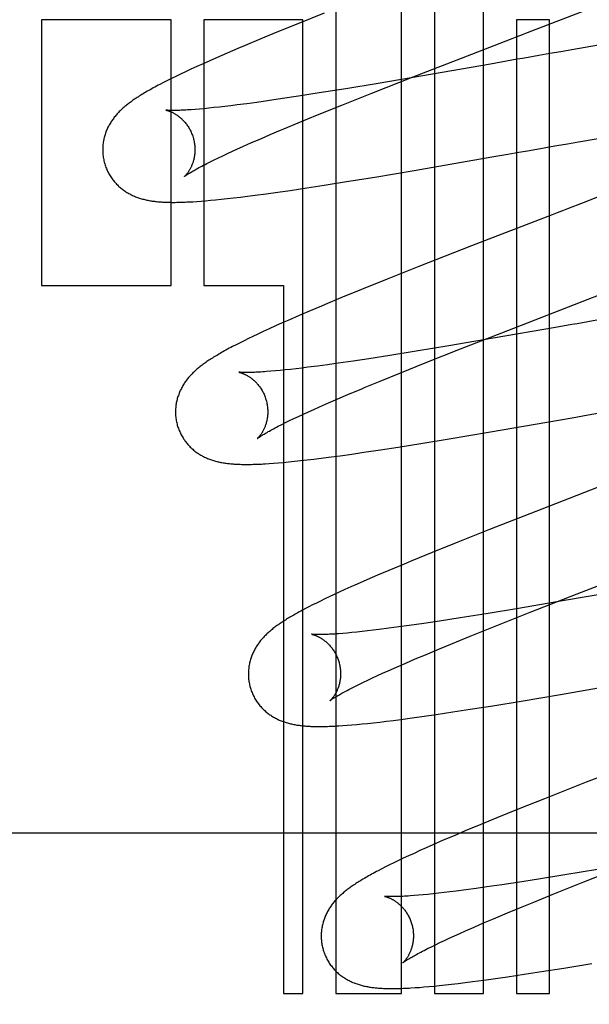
# Model space of a CAD drawing. Header units: inches. Extents: x 0 to 184, y 0 to 119.
# Tile 40 of 113: x 92.686 to 92.81, y 40.117 to 40.33. Entities that reach past the tile are written whole.
import ezdxf

# ---------------------------------------------------------------- set-up
doc = ezdxf.new("R2010")
doc.units = ezdxf.units.IN
doc.header["$LTSCALE"] = 10.121375
doc.header["$MEASUREMENT"] = 0
doc.linetypes.add('HIDDEN', pattern=[0.2, 0.1, -0.1])
doc.layers.add('DEFAULT_2', color=8, linetype='HIDDEN')

msp = doc.modelspace()

# ---------------------------------------------------------------- linework, layer by layer
at = {"layer": 'DEFAULT_2', "color": 8, "linetype": 'HIDDEN'}
for p, q in [((92.75476, 40.50329), (92.75476, 40.11917)), ((92.76905, 40.11917), (92.76905, 40.48804)), ((92.77619, 40.47841), (92.77619, 40.11917)), ((92.78679, 40.11917), (92.78679, 40.42497)), ((92.75222, 40.33161), (92.74652, 40.32933)), ((92.71905, 40.33022), (92.69094, 40.33022)), ((92.69094, 40.33022), (92.69094, 40.27262)), ((92.71905, 40.27262), (92.71905, 40.33022)), ((92.74762, 40.33022), (92.72619, 40.33022)), ((92.72619, 40.33022), (92.72619, 40.27262)), ((92.74652, 40.32933), (92.74198, 40.32749)), ((92.74762, 40.11917), (92.74762, 40.33022)), ((92.80107, 40.33022), (92.79393, 40.33022)), ((92.79393, 40.33022), (92.79393, 40.11917)), ((92.80107, 40.11917), (92.80107, 40.33022)), ((92.74198, 40.32749), (92.7385, 40.32605)), ((92.82604, 40.32718), (92.80591, 40.32371)), ((92.7385, 40.32605), (92.73516, 40.32466)), ((92.73119, 40.32297), (92.72893, 40.32199)), ((92.73354, 40.32397), (92.73119, 40.32297)), ((92.73516, 40.32466), (92.73354, 40.32397)), ((92.80117, 40.32288), (92.79881, 40.32246)), ((92.80354, 40.32329), (92.80117, 40.32288)), ((92.80591, 40.32371), (92.80354, 40.32329)), ((92.72601, 40.32069), (92.72465, 40.32008)), ((92.72745, 40.32134), (92.72601, 40.32069)), ((92.72893, 40.32199), (92.72745, 40.32134)), ((92.77157, 40.31785), (92.78423, 40.32277)), ((92.7906, 40.32102), (92.78829, 40.32062)), ((92.79294, 40.32143), (92.7906, 40.32102)), ((92.72221, 40.31895), (92.72112, 40.31843)), ((92.72338, 40.3195), (92.72221, 40.31895)), ((92.72465, 40.32008), (92.72338, 40.3195)), ((92.78829, 40.32062), (92.77361, 40.31807)), ((92.71744, 40.31661), (92.71665, 40.31621)), ((92.71827, 40.31704), (92.71744, 40.31661)), ((92.71915, 40.31748), (92.71827, 40.31704)), ((92.7201, 40.31794), (92.71915, 40.31748)), ((92.72112, 40.31843), (92.7201, 40.31794)), ((92.76399, 40.31643), (92.75692, 40.31526)), ((92.76261, 40.31433), (92.77157, 40.31785)), ((92.77361, 40.31807), (92.76399, 40.31643)), ((92.75118, 40.31434), (92.74666, 40.31363)), ((92.75692, 40.31526), (92.75118, 40.31434)), ((92.75606, 40.31172), (92.76261, 40.31433)), ((92.73766, 40.31231), (92.73546, 40.31201)), ((92.73998, 40.31264), (92.73766, 40.31231)), ((92.74324, 40.31311), (92.73998, 40.31264)), ((92.74666, 40.31363), (92.74324, 40.31311)), ((92.72522, 40.31085), (92.72429, 40.31077)), ((92.72621, 40.31094), (92.72522, 40.31085)), ((92.72726, 40.31104), (92.72621, 40.31094)), ((92.72836, 40.31116), (92.72726, 40.31104)), ((92.72953, 40.31128), (92.72836, 40.31116)), ((92.73075, 40.31142), (92.72953, 40.31128)), ((92.73203, 40.31158), (92.73075, 40.31142)), ((92.73336, 40.31174), (92.73203, 40.31158)), ((92.73546, 40.31201), (92.73336, 40.31174)), ((92.75078, 40.30958), (92.75606, 40.31172)), ((92.74352, 40.30658), (92.74664, 40.30788)), ((92.74664, 40.30788), (92.75078, 40.30958)), ((92.80739, 40.30376), (92.82273, 40.30642)), ((92.73651, 40.30358), (92.73849, 40.30444)), ((92.73849, 40.30444), (92.74058, 40.30534)), ((92.80502, 40.30335), (92.80739, 40.30376)), ((92.73128, 40.30122), (92.73235, 40.30171)), ((92.73235, 40.30171), (92.73347, 40.30222)), ((92.73347, 40.30222), (92.73465, 40.30275)), ((92.73465, 40.30275), (92.73651, 40.30358)), ((92.7921, 40.30108), (92.79443, 40.30149)), ((92.79443, 40.30149), (92.79677, 40.3019)), ((92.80266, 40.30293), (92.80502, 40.30335)), ((92.72679, 40.29904), (92.72757, 40.29943)), ((92.72757, 40.29943), (92.72841, 40.29985)), ((92.72841, 40.29985), (92.72931, 40.30029)), ((92.72931, 40.30029), (92.73027, 40.30074)), ((92.73027, 40.30074), (92.73128, 40.30122)), ((92.77174, 40.29756), (92.78862, 40.30047)), ((92.78862, 40.30047), (92.7921, 40.30108)), ((92.76322, 40.29613), (92.77174, 40.29756)), ((92.75224, 40.29435), (92.75712, 40.29513)), ((92.75712, 40.29513), (92.76322, 40.29613)), ((92.82514, 40.29706), (92.80838, 40.29055)), ((92.74224, 40.29286), (92.74486, 40.29323)), ((92.74486, 40.29323), (92.74848, 40.29377)), ((92.74848, 40.29377), (92.75224, 40.29435)), ((92.72464, 40.29084), (92.72557, 40.29091)), ((92.72557, 40.29091), (92.72656, 40.29099)), ((92.72656, 40.29099), (92.72761, 40.29108)), ((92.72761, 40.29108), (92.72873, 40.29119)), ((92.72873, 40.29119), (92.72993, 40.29131)), ((92.72993, 40.29131), (92.73122, 40.29144)), ((92.73122, 40.29144), (92.73261, 40.2916)), ((92.73261, 40.2916), (92.7341, 40.29178)), ((92.7341, 40.29178), (92.73566, 40.29197)), ((92.73566, 40.29197), (92.73726, 40.29218)), ((92.73726, 40.29218), (92.73971, 40.2925)), ((92.73971, 40.2925), (92.74224, 40.29286)), ((92.7842, 40.28119), (92.77281, 40.27672)), ((92.77281, 40.27672), (92.76594, 40.274)), ((92.76594, 40.274), (92.76033, 40.27174)), ((92.69094, 40.27262), (92.71905, 40.27262)), ((92.72619, 40.27262), (92.74347, 40.27262)), ((92.74347, 40.27262), (92.74347, 40.11917)), ((92.76033, 40.27174), (92.75588, 40.26992)), ((92.75588, 40.26992), (92.75247, 40.2685)), ((92.79208, 40.2629), (92.80948, 40.26964)), ((92.74686, 40.26612), (92.7446, 40.26514)), ((92.7492, 40.26713), (92.74686, 40.26612)), ((92.74032, 40.26323), (92.73905, 40.26265)), ((92.74169, 40.26385), (92.74032, 40.26323)), ((92.74313, 40.2645), (92.74169, 40.26385)), ((92.7446, 40.26514), (92.74313, 40.2645)), ((92.80243, 40.26354), (92.78888, 40.26119)), ((92.80591, 40.26415), (92.80243, 40.26354)), ((92.73582, 40.26112), (92.73489, 40.26066)), ((92.73682, 40.2616), (92.73582, 40.26112)), ((92.73789, 40.26211), (92.73682, 40.2616)), ((92.73905, 40.26265), (92.73789, 40.26211)), ((92.78888, 40.26119), (92.77926, 40.25955)), ((92.78183, 40.25889), (92.79208, 40.2629)), ((92.73319, 40.2598), (92.73241, 40.2594)), ((92.73401, 40.26022), (92.73319, 40.2598)), ((92.73489, 40.26066), (92.73401, 40.26022)), ((92.77926, 40.25955), (92.77219, 40.25838)), ((92.77412, 40.25583), (92.78183, 40.25889)), ((92.76196, 40.25676), (92.75855, 40.25625)), ((92.76647, 40.25746), (92.76196, 40.25676)), ((92.77219, 40.25838), (92.76647, 40.25746)), ((92.74615, 40.25459), (92.74494, 40.25445)), ((92.74741, 40.25474), (92.74615, 40.25459)), ((92.74873, 40.2549), (92.74741, 40.25474)), ((92.75081, 40.25516), (92.74873, 40.2549)), ((92.75301, 40.25546), (92.75081, 40.25516)), ((92.75531, 40.25578), (92.75301, 40.25546)), ((92.75855, 40.25625), (92.75531, 40.25578)), ((92.76868, 40.25365), (92.77412, 40.25583)), ((92.74167, 40.25412), (92.74069, 40.25403)), ((92.7427, 40.25422), (92.74167, 40.25412)), ((92.74379, 40.25433), (92.7427, 40.25422)), ((92.74494, 40.25445), (92.74379, 40.25433)), ((92.76441, 40.2519), (92.76868, 40.25365)), ((92.76117, 40.25057), (92.76441, 40.2519)), ((92.75522, 40.24805), (92.75736, 40.24897)), ((92.75004, 40.24578), (92.75126, 40.24633)), ((92.75126, 40.24633), (92.75318, 40.24717)), ((92.75318, 40.24717), (92.75522, 40.24805)), ((92.74571, 40.24379), (92.74671, 40.24426)), ((92.74671, 40.24426), (92.74777, 40.24475)), ((92.74777, 40.24475), (92.74888, 40.24526)), ((92.74888, 40.24526), (92.75004, 40.24578)), ((92.78789, 40.24083), (92.80601, 40.24396)), ((92.80601, 40.24396), (92.80951, 40.24457)), ((92.74231, 40.24211), (92.74307, 40.2425)), ((92.74307, 40.2425), (92.74389, 40.24291)), ((92.74389, 40.24291), (92.74477, 40.24334)), ((92.74477, 40.24334), (92.74571, 40.24379)), ((92.77933, 40.23939), (92.78789, 40.24083)), ((92.7645, 40.23702), (92.76828, 40.2376)), ((92.76828, 40.2376), (92.77319, 40.23838)), ((92.77319, 40.23838), (92.77933, 40.23939)), ((92.75159, 40.2352), (92.7532, 40.2354)), ((92.7532, 40.2354), (92.75569, 40.23574)), ((92.75569, 40.23574), (92.75824, 40.23609)), ((92.75824, 40.23609), (92.76087, 40.23647)), ((92.76087, 40.23647), (92.7645, 40.23702)), ((92.74035, 40.23404), (92.74129, 40.23411)), ((92.74129, 40.23411), (92.74229, 40.23419)), ((92.74229, 40.23419), (92.74338, 40.23429)), ((92.74338, 40.23429), (92.74454, 40.2344)), ((92.74454, 40.2344), (92.74579, 40.23452)), ((92.74579, 40.23452), (92.74713, 40.23467)), ((92.74713, 40.23467), (92.74854, 40.23483)), ((92.74854, 40.23483), (92.75003, 40.235)), ((92.75003, 40.235), (92.75159, 40.2352)), ((92.79942, 40.22417), (92.78808, 40.21973)), ((92.78808, 40.21973), (92.78125, 40.21702)), ((92.78125, 40.21702), (92.77568, 40.21477)), ((92.77568, 40.21477), (92.77126, 40.21296)), ((92.76956, 40.21225), (92.76624, 40.21087)), ((92.77126, 40.21296), (92.76956, 40.21225)), ((92.76383, 40.20984), (92.76153, 40.20885)), ((92.76624, 40.21087), (92.76383, 40.20984)), ((92.75937, 40.2079), (92.75802, 40.2073)), ((92.76153, 40.20885), (92.75937, 40.2079)), ((92.75442, 40.20566), (92.75336, 40.20517)), ((92.75554, 40.20618), (92.75442, 40.20566)), ((92.75674, 40.20673), (92.75554, 40.20618)), ((92.75802, 40.2073), (92.75674, 40.20673)), ((92.79693, 40.20182), (92.80709, 40.20581)), ((92.81847, 40.20679), (92.80394, 40.20427)), ((92.74974, 40.2034), (92.74896, 40.203)), ((92.75057, 40.20381), (92.74974, 40.2034)), ((92.75144, 40.20425), (92.75057, 40.20381)), ((92.75237, 40.2047), (92.75144, 40.20425)), ((92.75336, 40.20517), (92.75237, 40.2047)), ((92.80394, 40.20427), (92.7944, 40.20265)), ((92.74822, 40.20262), (92.74752, 40.20225)), ((92.74896, 40.203), (92.74822, 40.20262)), ((92.78739, 40.2015), (92.78172, 40.20059)), ((92.7944, 40.20265), (92.78739, 40.2015)), ((92.78929, 40.19879), (92.79693, 40.20182)), ((92.77388, 40.19939), (92.77068, 40.19893)), ((92.77726, 40.1999), (92.77388, 40.19939)), ((92.78172, 40.20059), (92.77726, 40.1999)), ((92.75723, 40.19731), (92.75628, 40.19723)), ((92.75825, 40.1974), (92.75723, 40.19731)), ((92.75932, 40.19751), (92.75825, 40.1974)), ((92.76046, 40.19763), (92.75932, 40.19751)), ((92.76165, 40.19776), (92.76046, 40.19763)), ((92.76289, 40.19791), (92.76165, 40.19776)), ((92.76419, 40.19807), (92.76289, 40.19791)), ((92.76624, 40.19833), (92.76419, 40.19807)), ((92.76841, 40.19862), (92.76624, 40.19833)), ((92.77068, 40.19893), (92.76841, 40.19862)), ((92.78391, 40.19663), (92.78929, 40.19879)), ((92.77727, 40.1939), (92.77968, 40.1949)), ((92.77968, 40.1949), (92.78391, 40.19663)), ((92.7742, 40.19262), (92.77727, 40.1939)), ((92.76796, 40.18994), (92.76993, 40.1908)), ((92.76993, 40.1908), (92.77201, 40.19169)), ((92.77201, 40.19169), (92.7742, 40.19262)), ((92.76381, 40.18808), (92.76493, 40.18859)), ((92.76493, 40.18859), (92.76611, 40.18911)), ((92.76611, 40.18911), (92.76796, 40.18994)), ((92.7599, 40.18622), (92.76079, 40.18666)), ((92.76079, 40.18666), (92.76174, 40.18711)), ((92.76174, 40.18711), (92.76275, 40.18758)), ((92.76275, 40.18758), (92.76381, 40.18808)), ((92.80349, 40.184), (92.82149, 40.18712)), ((92.75829, 40.18542), (92.75907, 40.18581)), ((92.75907, 40.18581), (92.7599, 40.18622)), ((92.78882, 40.18157), (92.79495, 40.18257)), ((92.79495, 40.18257), (92.80349, 40.184)), ((92.77654, 40.17967), (92.78017, 40.18021)), ((92.78017, 40.18021), (92.78393, 40.18079)), ((92.78393, 40.18079), (92.78882, 40.18157)), ((92.76046, 40.17762), (92.76167, 40.17774)), ((92.76167, 40.17774), (92.76296, 40.17788)), ((92.76296, 40.17788), (92.76433, 40.17803)), ((92.76433, 40.17803), (92.76577, 40.17821)), ((92.76577, 40.17821), (92.76729, 40.17839)), ((92.76729, 40.17839), (92.76888, 40.1786)), ((92.76888, 40.1786), (92.77136, 40.17893)), ((92.77136, 40.17893), (92.77392, 40.17929)), ((92.77392, 40.17929), (92.77654, 40.17967)), ((92.75631, 40.17726), (92.75725, 40.17733)), ((92.75725, 40.17733), (92.75826, 40.17742)), ((92.75826, 40.17742), (92.75932, 40.17751)), ((92.75932, 40.17751), (92.76046, 40.17762)), ((92.82841, 40.1725), (92.80907, 40.16498)), ((92.80907, 40.16498), (92.80001, 40.16141)), ((92.80001, 40.16141), (92.79428, 40.15911)), ((92.79428, 40.15911), (92.78971, 40.15726)), ((92.78971, 40.15726), (92.78621, 40.15582)), ((92.78285, 40.15442), (92.78043, 40.15339)), ((92.78621, 40.15582), (92.78285, 40.15442)), ((92.96527, 40.15397), (92.46527, 40.15397)), ((92.77808, 40.15239), (92.77581, 40.1514)), ((92.78043, 40.15339), (92.77808, 40.15239)), ((92.77301, 40.15015), (92.77173, 40.14957)), ((92.77437, 40.15076), (92.77301, 40.15015)), ((92.77581, 40.1514), (92.77437, 40.15076)), ((92.76834, 40.14799), (92.76735, 40.14751)), ((92.76939, 40.14849), (92.76834, 40.14799)), ((92.77052, 40.14902), (92.76939, 40.14849)), ((92.77173, 40.14957), (92.77052, 40.14902)), ((92.76472, 40.1462), (92.76395, 40.1458)), ((92.76555, 40.14662), (92.76472, 40.1462)), ((92.76642, 40.14705), (92.76555, 40.14662)), ((92.76735, 40.14751), (92.76642, 40.14705)), ((92.81153, 40.14609), (92.80445, 40.14491)), ((92.80852, 40.14337), (92.81741, 40.14688)), ((92.79872, 40.14399), (92.79419, 40.14328)), ((92.80445, 40.14491), (92.79872, 40.14399)), ((92.78297, 40.14166), (92.78087, 40.14139)), ((92.78518, 40.14196), (92.78297, 40.14166)), ((92.7875, 40.14229), (92.78518, 40.14196)), ((92.79076, 40.14276), (92.7875, 40.14229)), ((92.79419, 40.14328), (92.79076, 40.14276)), ((92.80204, 40.14078), (92.80852, 40.14337)), ((92.77269, 40.14049), (92.77176, 40.14041)), ((92.77368, 40.14058), (92.77269, 40.14049)), ((92.77474, 40.14068), (92.77368, 40.14058)), ((92.77585, 40.14079), (92.77474, 40.14068)), ((92.77702, 40.14092), (92.77585, 40.14079)), ((92.77825, 40.14106), (92.77702, 40.14092)), ((92.77953, 40.14122), (92.77825, 40.14106)), ((92.78087, 40.14139), (92.77953, 40.14122)), ((92.79768, 40.13901), (92.80204, 40.14078)), ((92.79198, 40.13667), (92.79517, 40.13799)), ((92.79517, 40.13799), (92.79768, 40.13901)), ((92.78682, 40.13448), (92.78897, 40.1354)), ((92.78897, 40.1354), (92.79198, 40.13667)), ((92.78287, 40.13276), (92.78479, 40.1336)), ((92.78479, 40.1336), (92.78682, 40.13448)), ((92.77832, 40.13069), (92.77938, 40.13118)), ((92.77938, 40.13118), (92.78049, 40.13169)), ((92.78049, 40.13169), (92.78165, 40.13221)), ((92.78165, 40.13221), (92.78287, 40.13276)), ((92.77392, 40.12854), (92.77468, 40.12893)), ((92.77468, 40.12893), (92.7755, 40.12934)), ((92.7755, 40.12934), (92.77638, 40.12977)), ((92.77638, 40.12977), (92.77732, 40.13022)), ((92.77732, 40.13022), (92.77832, 40.13069)), ((92.79934, 40.12394), (92.8042, 40.12471)), ((92.8042, 40.12471), (92.81028, 40.1257)), ((92.78686, 40.1221), (92.78938, 40.12245)), ((92.78938, 40.12245), (92.79199, 40.12282)), ((92.79199, 40.12282), (92.79559, 40.12336)), ((92.79559, 40.12336), (92.79934, 40.12394)), ((92.77196, 40.12046), (92.7729, 40.12053)), ((92.7729, 40.12053), (92.77389, 40.12061)), ((92.77389, 40.12061), (92.77495, 40.1207)), ((92.77495, 40.1207), (92.77607, 40.12081)), ((92.77607, 40.12081), (92.77726, 40.12093)), ((92.77726, 40.12093), (92.77853, 40.12106)), ((92.77853, 40.12106), (92.77988, 40.12122)), ((92.77988, 40.12122), (92.78131, 40.12138)), ((92.78131, 40.12138), (92.78282, 40.12157)), ((92.78282, 40.12157), (92.78441, 40.12177)), ((92.78441, 40.12177), (92.78686, 40.1221)), ((92.74347, 40.11917), (92.74762, 40.11917)), ((92.75476, 40.11917), (92.76905, 40.11917)), ((92.77619, 40.11917), (92.78679, 40.11917)), ((92.79393, 40.11917), (92.80107, 40.11917))]:
    msp.add_line(p, q, dxfattribs=at)
for points in [[(92.78423, 40.32277), (92.793, 40.32617), (92.79411, 40.32659), (92.79522, 40.32702), (92.79633, 40.32745), (92.82205, 40.33744)], [(92.79881, 40.32246), (92.79763, 40.32226), (92.79645, 40.32205), (92.79528, 40.32184), (92.79411, 40.32164), (92.79294, 40.32143)], [(92.71665, 40.31621), (92.71627, 40.31601), (92.71591, 40.31581), (92.71555, 40.31562), (92.7152, 40.31543), (92.71487, 40.31525), (92.71454, 40.31506), (92.71422, 40.31488), (92.71391, 40.3147), (92.71361, 40.31453), (92.71331, 40.31436), (92.71303, 40.31419), (92.71275, 40.31402), (92.71248, 40.31385), (92.71222, 40.31369), (92.71197, 40.31353), (92.71172, 40.31337), (92.71148, 40.31321), (92.71125, 40.31306), (92.71102, 40.3129), (92.71081, 40.31275), (92.71059, 40.3126), (92.71038, 40.31245), (92.71018, 40.3123), (92.70998, 40.31216), (92.70979, 40.31201), (92.7096, 40.31186), (92.70941, 40.31171), (92.70923, 40.31156), (92.70905, 40.31141), (92.70887, 40.31126), (92.70869, 40.3111), (92.70852, 40.31095), (92.70835, 40.31079), (92.70818, 40.31063), (92.70801, 40.31046), (92.70784, 40.3103), (92.70768, 40.31013), (92.70752, 40.30996), (92.70736, 40.30979), (92.70721, 40.30961), (92.70706, 40.30944), (92.70691, 40.30926), (92.70676, 40.30907), (92.70662, 40.30889), (92.70648, 40.3087), (92.70635, 40.30852), (92.70622, 40.30833), (92.70609, 40.30813), (92.70597, 40.30794), (92.70584, 40.30774), (92.70573, 40.30753), (92.70561, 40.30733), (92.7055, 40.30712), (92.70539, 40.30691), (92.70529, 40.30669), (92.70519, 40.30648), (92.7051, 40.30626), (92.70501, 40.30604), (92.70493, 40.30582), (92.70485, 40.3056), (92.70477, 40.30537), (92.7047, 40.30514), (92.70463, 40.30491), (92.70457, 40.30467), (92.70451, 40.30443), (92.70446, 40.30419), (92.70441, 40.30395), (92.70437, 40.3037), (92.70433, 40.30346), (92.7043, 40.30321), (92.70428, 40.30295), (92.70426, 40.3027), (92.70425, 40.30245), (92.70424, 40.30219), (92.70424, 40.30194), (92.70424, 40.30168), (92.70426, 40.30142), (92.70427, 40.30117), (92.7043, 40.30091), (92.70433, 40.30065), (92.70436, 40.3004), (92.70441, 40.30014), (92.70446, 40.29989), (92.70451, 40.29963), (92.70457, 40.29938), (92.70463, 40.29917)], [(92.71795, 40.31062), (92.71794, 40.31063), (92.71795, 40.31062), (92.71797, 40.31062), (92.71799, 40.31062), (92.71802, 40.31061), (92.71805, 40.3106), (92.7181, 40.31059), (92.71815, 40.31058), (92.7182, 40.31057), (92.71826, 40.31055), (92.71832, 40.31053), (92.71839, 40.31051), (92.71847, 40.31049), (92.71855, 40.31046), (92.71863, 40.31043), (92.71871, 40.3104), (92.71881, 40.31037), (92.7189, 40.31033), (92.719, 40.31029), (92.7191, 40.31024), (92.7192, 40.3102), (92.7193, 40.31015), (92.71941, 40.31009), (92.71952, 40.31004), (92.71964, 40.30998), (92.71975, 40.30991), (92.71987, 40.30984), (92.71999, 40.30977), (92.72011, 40.30969), (92.72024, 40.30961), (92.72037, 40.30953), (92.7205, 40.30944), (92.72063, 40.30934), (92.72076, 40.30924), (92.72089, 40.30913), (92.72103, 40.30902), (92.72116, 40.30891), (92.7213, 40.30878), (92.72143, 40.30866), (92.72157, 40.30852), (92.72171, 40.30838), (92.72184, 40.30824), (92.72198, 40.30808), (92.72212, 40.30793), (92.72225, 40.30776), (92.72238, 40.30759), (92.72251, 40.30742), (92.72264, 40.30724), (92.72276, 40.30705), (92.72288, 40.30686), (92.723, 40.30667), (92.72311, 40.30647), (92.72322, 40.30626), (92.72332, 40.30605), (92.72342, 40.30584), (92.72351, 40.30563), (92.7236, 40.30541), (92.72369, 40.30518), (92.72377, 40.30496), (92.72384, 40.30473), (92.7239, 40.30453)], [(92.72429, 40.31077), (92.72342, 40.31071), (92.72301, 40.31068), (92.72262, 40.31066), (92.72225, 40.31064), (92.7219, 40.31062), (92.72157, 40.3106), (92.72126, 40.31059), (92.72097, 40.31058), (92.72069, 40.31057), (92.72043, 40.31056), (92.72018, 40.31056), (92.71995, 40.31055), (92.71973, 40.31055), (92.71953, 40.31055), (92.71934, 40.31055), (92.71916, 40.31056), (92.719, 40.31056), (92.71885, 40.31056), (92.71871, 40.31057), (92.71858, 40.31057), (92.71847, 40.31058), (92.71837, 40.31059), (92.71828, 40.31059), (92.7182, 40.3106), (92.71813, 40.3106), (92.71808, 40.31061), (92.71803, 40.31061), (92.718, 40.31062), (92.71797, 40.31062), (92.71795, 40.31062), (92.71795, 40.31062)], [(92.74058, 40.30534), (92.74277, 40.30627), (92.74352, 40.30658)], [(92.7239, 40.30453), (92.72395, 40.30433), (92.72401, 40.3041), (92.72406, 40.30386), (92.7241, 40.30363), (92.72414, 40.30339), (92.72417, 40.30316), (92.72419, 40.30293), (92.72421, 40.3027), (92.72422, 40.30246), (92.72423, 40.30224), (92.72423, 40.30201), (92.72423, 40.30178), (92.72422, 40.30156), (92.7242, 40.30134), (92.72418, 40.30113), (92.72416, 40.30091), (92.72413, 40.3007), (92.72409, 40.3005), (92.72406, 40.3003), (92.72401, 40.3001), (92.72397, 40.29991), (92.72392, 40.29973), (92.72387, 40.29955), (92.72382, 40.29937), (92.72376, 40.2992), (92.72371, 40.29904), (92.72365, 40.29888), (92.72359, 40.29873), (92.72352, 40.29858), (92.72346, 40.29843), (92.72339, 40.29829), (92.72333, 40.29816), (92.72326, 40.29803), (92.7232, 40.2979), (92.72313, 40.29778), (92.72307, 40.29767), (92.723, 40.29756), (92.72293, 40.29745), (92.72287, 40.29735), (92.72281, 40.29725), (92.72274, 40.29716), (92.72268, 40.29707), (92.72262, 40.29699), (92.72256, 40.29691), (92.7225, 40.29683), (92.72244, 40.29676), (92.72238, 40.29669), (92.72233, 40.29663), (92.72228, 40.29657), (92.72223, 40.29651), (92.72218, 40.29646), (92.72214, 40.29642), (92.7221, 40.29638), (92.72206, 40.29634), (92.72203, 40.29631), (92.72201, 40.29628), (92.72198, 40.29626), (92.72197, 40.29625), (92.72195, 40.29624), (92.72195, 40.29623)], [(92.79677, 40.3019), (92.79795, 40.30211), (92.79912, 40.30231), (92.8003, 40.30252), (92.80148, 40.30272), (92.80266, 40.30293)], [(92.70463, 40.29917), (92.70469, 40.29896), (92.70477, 40.29871), (92.70485, 40.29846), (92.70494, 40.29822), (92.70504, 40.29798), (92.70514, 40.29774), (92.70524, 40.29751), (92.70536, 40.29727), (92.70547, 40.29704), (92.7056, 40.29682), (92.70573, 40.29659), (92.70586, 40.29638), (92.706, 40.29616), (92.70614, 40.29595), (92.70629, 40.29574), (92.70644, 40.29554), (92.70659, 40.29534), (92.70675, 40.29515), (92.70691, 40.29496), (92.70708, 40.29478), (92.70725, 40.2946), (92.70742, 40.29442), (92.70759, 40.29425), (92.70777, 40.29409), (92.70795, 40.29393), (92.70813, 40.29377), (92.70832, 40.29362), (92.7085, 40.29348), (92.70869, 40.29334), (92.70889, 40.2932), (92.70908, 40.29306), (92.70928, 40.29294), (92.70948, 40.29281), (92.70968, 40.29269), (92.70989, 40.29257), (92.71009, 40.29246), (92.7103, 40.29235), (92.71051, 40.29225), (92.71072, 40.29215), (92.71093, 40.29205), (92.71114, 40.29196), (92.71136, 40.29187), (92.71157, 40.29179), (92.71179, 40.29171), (92.71201, 40.29163), (92.71223, 40.29156), (92.71245, 40.29149), (92.71268, 40.29142), (92.7129, 40.29136), (92.71313, 40.2913), (92.71336, 40.29124), (92.71358, 40.29119), (92.71381, 40.29114), (92.71404, 40.29109), (92.71427, 40.29105), (92.71451, 40.291), (92.71474, 40.29097), (92.71498, 40.29093), (92.71521, 40.2909), (92.71545, 40.29087), (92.71569, 40.29084), (92.71594, 40.29081), (92.71619, 40.29078), (92.71644, 40.29076), (92.71669, 40.29074), (92.71696, 40.29072), (92.71722, 40.29071), (92.7175, 40.29069), (92.71778, 40.29068), (92.71807, 40.29067), (92.71836, 40.29066), (92.71866, 40.29065), (92.71897, 40.29065), (92.71929, 40.29064), (92.71961, 40.29064), (92.71994, 40.29064), (92.72028, 40.29065), (92.72063, 40.29065), (92.72099, 40.29066), (92.72136, 40.29067), (92.72173, 40.29069), (92.72212, 40.2907), (92.72251, 40.29072), (92.72292, 40.29074), (92.72333, 40.29076), (92.72376, 40.29078), (92.72464, 40.29084)], [(92.72195, 40.29623), (92.72195, 40.29623), (92.72195, 40.29624), (92.72197, 40.29625), (92.72199, 40.29626), (92.72201, 40.29628), (92.72205, 40.29631), (92.72209, 40.29634), (92.72215, 40.29638), (92.72221, 40.29643), (92.72228, 40.29648), (92.72236, 40.29653), (92.72245, 40.2966), (92.72256, 40.29666), (92.72267, 40.29674), (92.7228, 40.29682), (92.72293, 40.29691), (92.72308, 40.297), (92.72324, 40.2971), (92.72342, 40.29721), (92.72361, 40.29732), (92.72382, 40.29744), (92.72405, 40.29757), (92.72429, 40.29771), (92.72454, 40.29785), (92.72482, 40.298), (92.72511, 40.29816), (92.72541, 40.29832), (92.72573, 40.29849), (92.72607, 40.29867), (92.72642, 40.29885), (92.72679, 40.29904)], [(92.80838, 40.29055), (92.80502, 40.28926), (92.8039, 40.28882), (92.80279, 40.28839), (92.80167, 40.28796), (92.7842, 40.28119)], [(92.80948, 40.26964), (92.81171, 40.2705), (92.82183, 40.27442)], [(92.75247, 40.2685), (92.75164, 40.26816), (92.7492, 40.26713)], [(92.81295, 40.26538), (92.81059, 40.26497), (92.80942, 40.26476)], [(92.80942, 40.26476), (92.80707, 40.26435), (92.80591, 40.26415)], [(92.73241, 40.2594), (92.73204, 40.2592), (92.73167, 40.25901), (92.73132, 40.25882), (92.73097, 40.25863), (92.73064, 40.25845), (92.73031, 40.25826), (92.73, 40.25808), (92.72969, 40.25791), (92.72939, 40.25773), (92.7291, 40.25756), (92.72881, 40.25739), (92.72854, 40.25723), (92.72827, 40.25706), (92.72801, 40.2569), (92.72776, 40.25674), (92.72751, 40.25658), (92.72728, 40.25642), (92.72705, 40.25627), (92.72682, 40.25612), (92.7266, 40.25597), (92.72639, 40.25582), (92.72618, 40.25567), (92.72598, 40.25552), (92.72578, 40.25537), (92.72559, 40.25522), (92.7254, 40.25507), (92.72521, 40.25492), (92.72503, 40.25477), (92.72485, 40.25462), (92.72467, 40.25447), (92.72449, 40.25432), (92.72432, 40.25416), (92.72414, 40.254), (92.72397, 40.25384), (92.72381, 40.25368), (92.72364, 40.25351), (92.72348, 40.25335), (92.72332, 40.25318), (92.72316, 40.253), (92.723, 40.25283), (92.72285, 40.25265), (92.7227, 40.25247), (92.72256, 40.25229), (92.72242, 40.2521), (92.72228, 40.25192), (92.72214, 40.25173), (92.72201, 40.25154), (92.72188, 40.25135), (92.72176, 40.25115), (92.72164, 40.25095), (92.72152, 40.25075), (92.7214, 40.25054), (92.72129, 40.25033), (92.72119, 40.25012), (92.72108, 40.24991), (92.72099, 40.24969), (92.72089, 40.24948), (92.7208, 40.24926), (92.72072, 40.24903), (92.72064, 40.24881), (92.72056, 40.24858), (92.72049, 40.24835), (92.72042, 40.24812), (92.72036, 40.24788), (92.7203, 40.24764), (92.72025, 40.2474), (92.7202, 40.24716), (92.72016, 40.24691), (92.72013, 40.24667), (92.7201, 40.24642), (92.72007, 40.24617), (92.72005, 40.24591), (92.72004, 40.24566), (92.72003, 40.2454), (92.72003, 40.24515), (92.72004, 40.24489), (92.72005, 40.24463), (92.72006, 40.24438), (92.72009, 40.24412), (92.72012, 40.24386), (92.72015, 40.24361), (92.7202, 40.24335), (92.72025, 40.24309), (92.7203, 40.24284), (92.72036, 40.24259), (92.72042, 40.24238)], [(92.73374, 40.25383), (92.73374, 40.25383), (92.73373, 40.25383), (92.73374, 40.25383), (92.73375, 40.25383), (92.73378, 40.25383), (92.7338, 40.25382), (92.73384, 40.25381), (92.73388, 40.2538), (92.73393, 40.25379), (92.73398, 40.25378), (92.73404, 40.25376), (92.7341, 40.25374), (92.73417, 40.25372), (92.73425, 40.2537), (92.73432, 40.25367), (92.73441, 40.25365), (92.73449, 40.25361), (92.73458, 40.25358), (92.73468, 40.25354), (92.73477, 40.2535), (92.73487, 40.25346), (92.73497, 40.25341), (92.73508, 40.25336), (92.73519, 40.25331), (92.7353, 40.25325), (92.73541, 40.25319), (92.73553, 40.25313), (92.73565, 40.25306), (92.73577, 40.25299), (92.73589, 40.25291), (92.73602, 40.25283), (92.73615, 40.25274), (92.73628, 40.25265), (92.73641, 40.25256), (92.73654, 40.25246), (92.73667, 40.25235), (92.73681, 40.25224), (92.73694, 40.25213), (92.73708, 40.252), (92.73721, 40.25188), (92.73735, 40.25174), (92.73749, 40.2516), (92.73763, 40.25146), (92.73776, 40.2513), (92.7379, 40.25114), (92.73803, 40.25098), (92.73816, 40.25081), (92.73829, 40.25064), (92.73842, 40.25046), (92.73855, 40.25027), (92.73867, 40.25008), (92.73878, 40.24988), (92.7389, 40.24968), (92.73901, 40.24948), (92.73911, 40.24927), (92.73921, 40.24905), (92.7393, 40.24884), (92.73939, 40.24862), (92.73948, 40.24839), (92.73956, 40.24817), (92.73963, 40.24794), (92.73969, 40.24774)], [(92.74069, 40.25403), (92.73978, 40.25396), (92.73934, 40.25393), (92.73893, 40.2539), (92.73853, 40.25387), (92.73816, 40.25385), (92.7378, 40.25383), (92.73747, 40.25382), (92.73715, 40.2538), (92.73685, 40.25379), (92.73657, 40.25378), (92.73631, 40.25377), (92.73605, 40.25377), (92.73582, 40.25376), (92.73559, 40.25376), (92.73538, 40.25376), (92.73519, 40.25376), (92.73501, 40.25376), (92.73484, 40.25377), (92.73468, 40.25377), (92.73454, 40.25378), (92.73441, 40.25378), (92.73429, 40.25379), (92.73418, 40.25379), (92.73409, 40.2538), (92.73401, 40.25381), (92.73394, 40.25381), (92.73388, 40.25382), (92.73383, 40.25382), (92.73379, 40.25383), (92.73377, 40.25383), (92.73375, 40.25383), (92.73374, 40.25383)], [(92.75736, 40.24897), (92.76039, 40.25024), (92.76117, 40.25057)], [(92.73969, 40.24774), (92.73974, 40.24754), (92.7398, 40.2473), (92.73985, 40.24707), (92.73989, 40.24683), (92.73993, 40.2466), (92.73996, 40.24636), (92.73998, 40.24613), (92.74, 40.2459), (92.74001, 40.24566), (92.74002, 40.24543), (92.74002, 40.24521), (92.74002, 40.24498), (92.74001, 40.24476), (92.73999, 40.24454), (92.73997, 40.24432), (92.73995, 40.24411), (92.73992, 40.2439), (92.73988, 40.24369), (92.73984, 40.24349), (92.7398, 40.2433), (92.73976, 40.2431), (92.73971, 40.24292), (92.73966, 40.24274), (92.7396, 40.24256), (92.73955, 40.24239), (92.73949, 40.24223), (92.73943, 40.24207), (92.73937, 40.24192), (92.73931, 40.24177), (92.73924, 40.24162), (92.73918, 40.24148), (92.73911, 40.24135), (92.73905, 40.24122), (92.73898, 40.24109), (92.73891, 40.24097), (92.73885, 40.24086), (92.73878, 40.24075), (92.73871, 40.24064), (92.73865, 40.24054), (92.73858, 40.24044), (92.73852, 40.24035), (92.73846, 40.24026), (92.7384, 40.24018), (92.73833, 40.2401), (92.73828, 40.24002), (92.73822, 40.23995), (92.73816, 40.23988), (92.73811, 40.23982), (92.73806, 40.23976), (92.73801, 40.23971), (92.73796, 40.23966), (92.73792, 40.23962), (92.73788, 40.23958), (92.73785, 40.23954), (92.73782, 40.23951), (92.73779, 40.23949), (92.73777, 40.23947), (92.73775, 40.23945), (92.73774, 40.23944), (92.73774, 40.23944)], [(92.80951, 40.24457), (92.81068, 40.24478), (92.81304, 40.24519)], [(92.72042, 40.24238), (92.72048, 40.24216), (92.72056, 40.24192), (92.72064, 40.24167), (92.72073, 40.24143), (92.72083, 40.24118), (92.72093, 40.24095), (92.72104, 40.24071), (92.72115, 40.24048), (92.72127, 40.24025), (92.72139, 40.24002), (92.72152, 40.2398), (92.72165, 40.23958), (92.72179, 40.23936), (92.72194, 40.23915), (92.72208, 40.23894), (92.72223, 40.23874), (92.72239, 40.23854), (92.72255, 40.23835), (92.72271, 40.23816), (92.72288, 40.23798), (92.72305, 40.2378), (92.72322, 40.23762), (92.7234, 40.23745), (92.72358, 40.23729), (92.72376, 40.23713), (92.72394, 40.23697), (92.72413, 40.23682), (92.72431, 40.23667), (92.7245, 40.23653), (92.7247, 40.23639), (92.72489, 40.23626), (92.72509, 40.23613), (92.72529, 40.23601), (92.7255, 40.23588), (92.7257, 40.23577), (92.72591, 40.23565), (92.72612, 40.23555), (92.72633, 40.23544), (92.72654, 40.23534), (92.72675, 40.23525), (92.72696, 40.23516), (92.72718, 40.23507), (92.72739, 40.23498), (92.72761, 40.2349), (92.72783, 40.23483), (92.72805, 40.23475), (92.72828, 40.23468), (92.7285, 40.23462), (92.72873, 40.23455), (92.72896, 40.2345), (92.72919, 40.23444), (92.72941, 40.23439), (92.72964, 40.23434), (92.72987, 40.23429), (92.7301, 40.23425), (92.73034, 40.23421), (92.73057, 40.23417), (92.7308, 40.23413), (92.73104, 40.2341), (92.73127, 40.23407), (92.73151, 40.23404), (92.73175, 40.23402), (92.732, 40.23399), (92.73224, 40.23397), (92.73249, 40.23395), (92.73275, 40.23393), (92.733, 40.23392), (92.73326, 40.2339), (92.73353, 40.23389), (92.7338, 40.23388), (92.73407, 40.23387), (92.73435, 40.23386), (92.73464, 40.23386), (92.73493, 40.23385), (92.73523, 40.23385), (92.73553, 40.23385), (92.73585, 40.23385), (92.73617, 40.23386), (92.7365, 40.23386), (92.73683, 40.23387), (92.73718, 40.23388), (92.73753, 40.23389), (92.7379, 40.23391), (92.73828, 40.23393), (92.73866, 40.23394), (92.73906, 40.23397), (92.73948, 40.23399), (92.74035, 40.23404)], [(92.73774, 40.23944), (92.73774, 40.23944), (92.73775, 40.23945), (92.73776, 40.23946), (92.73779, 40.23948), (92.73782, 40.2395), (92.73786, 40.23953), (92.73791, 40.23957), (92.73797, 40.23961), (92.73804, 40.23966), (92.73812, 40.23972), (92.73821, 40.23978), (92.73832, 40.23985), (92.73843, 40.23993), (92.73856, 40.24001), (92.73871, 40.2401), (92.73887, 40.2402), (92.73904, 40.24031), (92.73923, 40.24042), (92.73943, 40.24054), (92.73965, 40.24067), (92.73988, 40.2408), (92.74013, 40.24095), (92.7404, 40.24109), (92.74068, 40.24125), (92.74097, 40.24141), (92.74128, 40.24157), (92.74161, 40.24175), (92.74195, 40.24193), (92.74231, 40.24211)], [(92.82015, 40.23221), (92.81793, 40.23135), (92.79942, 40.22417)], [(92.80709, 40.20581), (92.82549, 40.21293), (92.8266, 40.21336), (92.82771, 40.21379), (92.849, 40.22205)], [(92.74752, 40.20225), (92.74718, 40.20207), (92.74686, 40.20189), (92.74654, 40.20172), (92.74623, 40.20154), (92.74594, 40.20138), (92.74565, 40.20121), (92.74537, 40.20105), (92.7451, 40.20089), (92.74483, 40.20074), (92.74457, 40.20058), (92.74432, 40.20043), (92.74408, 40.20028), (92.74384, 40.20013), (92.74361, 40.19998), (92.74338, 40.19984), (92.74316, 40.19969), (92.74294, 40.19955), (92.74273, 40.19941), (92.74252, 40.19926), (92.74232, 40.19912), (92.74212, 40.19898), (92.74192, 40.19884), (92.74173, 40.19869), (92.74153, 40.19855), (92.74135, 40.19841), (92.74116, 40.19826), (92.74098, 40.19811), (92.74079, 40.19796), (92.74061, 40.19781), (92.74044, 40.19766), (92.74026, 40.19751), (92.74009, 40.19735), (92.73991, 40.19719), (92.73974, 40.19703), (92.73958, 40.19687), (92.73941, 40.1967), (92.73925, 40.19653), (92.73909, 40.19636), (92.73893, 40.19619), (92.73878, 40.19602), (92.73863, 40.19584), (92.73848, 40.19566), (92.73833, 40.19548), (92.73819, 40.19529), (92.73806, 40.19511), (92.73792, 40.19492), (92.73779, 40.19473), (92.73766, 40.19454), (92.73754, 40.19434), (92.73742, 40.19414), (92.7373, 40.19394), (92.73719, 40.19373), (92.73708, 40.19352), (92.73697, 40.19331), (92.73687, 40.1931), (92.73677, 40.19289), (92.73668, 40.19267), (92.73659, 40.19245), (92.7365, 40.19223), (92.73642, 40.192), (92.73635, 40.19178), (92.73628, 40.19155), (92.73621, 40.19131), (92.73615, 40.19108), (92.73609, 40.19084), (92.73604, 40.1906), (92.73599, 40.19036), (92.73595, 40.19011), (92.73592, 40.18987), (92.73589, 40.18962), (92.73586, 40.18937), (92.73584, 40.18911), (92.73583, 40.18886), (92.73582, 40.18861), (92.73582, 40.18835), (92.73583, 40.18809), (92.73584, 40.18784), (92.73586, 40.18758), (92.73588, 40.18732), (92.73591, 40.18707), (92.73595, 40.18681), (92.73599, 40.18656), (92.73604, 40.1863), (92.73609, 40.18605), (92.73615, 40.1858), (92.73621, 40.18559)], [(92.75628, 40.19723), (92.75539, 40.19716), (92.75497, 40.19713), (92.75456, 40.1971), (92.75417, 40.19707), (92.7538, 40.19705), (92.75344, 40.19703), (92.7531, 40.19702), (92.75278, 40.197), (92.75247, 40.19699), (92.75218, 40.19698), (92.7519, 40.19698), (92.75164, 40.19697), (92.7514, 40.19697), (92.75117, 40.19697), (92.75097, 40.19697), (92.75077, 40.19697), (92.7506, 40.19698), (92.75044, 40.19698), (92.7503, 40.19699), (92.75017, 40.19699), (92.75005, 40.197), (92.74995, 40.197), (92.74986, 40.19701), (92.74978, 40.19702), (92.74971, 40.19702), (92.74966, 40.19703), (92.74961, 40.19703), (92.74958, 40.19704), (92.74955, 40.19704), (92.74953, 40.19704), (92.74953, 40.19704)], [(92.74953, 40.19704), (92.74953, 40.19704), (92.74955, 40.19704), (92.74957, 40.19703), (92.7496, 40.19703), (92.74964, 40.19702), (92.74968, 40.19701), (92.74973, 40.197), (92.74978, 40.19698), (92.74984, 40.19697), (92.74991, 40.19695), (92.74998, 40.19693), (92.75005, 40.1969), (92.75013, 40.19688), (92.75021, 40.19685), (92.7503, 40.19682), (92.75039, 40.19678), (92.75048, 40.19674), (92.75058, 40.1967), (92.75068, 40.19666), (92.75078, 40.19661), (92.75089, 40.19656), (92.751, 40.19651), (92.75111, 40.19645), (92.75122, 40.19639), (92.75134, 40.19633), (92.75145, 40.19626), (92.75158, 40.19619), (92.7517, 40.19611), (92.75182, 40.19603), (92.75195, 40.19594), (92.75208, 40.19585), (92.75221, 40.19576), (92.75234, 40.19565), (92.75248, 40.19555), (92.75261, 40.19544), (92.75275, 40.19532), (92.75288, 40.1952), (92.75302, 40.19507), (92.75315, 40.19494), (92.75329, 40.1948), (92.75343, 40.19465), (92.75356, 40.1945), (92.7537, 40.19434), (92.75383, 40.19418), (92.75396, 40.19401), (92.75409, 40.19384), (92.75422, 40.19366), (92.75434, 40.19347), (92.75446, 40.19328), (92.75458, 40.19308), (92.75469, 40.19288), (92.7548, 40.19268), (92.7549, 40.19247), (92.755, 40.19226), (92.7551, 40.19204), (92.75519, 40.19182), (92.75527, 40.1916), (92.75535, 40.19137), (92.75542, 40.19114), (92.75548, 40.19094)], [(92.75548, 40.19094), (92.75553, 40.19075), (92.75559, 40.19051), (92.75564, 40.19028), (92.75568, 40.19005), (92.75572, 40.18981), (92.75575, 40.18958), (92.75577, 40.18934), (92.75579, 40.18911), (92.75581, 40.18888), (92.75581, 40.18865), (92.75581, 40.18842), (92.75581, 40.1882), (92.7558, 40.18798), (92.75578, 40.18776), (92.75576, 40.18754), (92.75574, 40.18733), (92.75571, 40.18712), (92.75568, 40.18692), (92.75564, 40.18672), (92.7556, 40.18652), (92.75555, 40.18633), (92.7555, 40.18614), (92.75545, 40.18596), (92.7554, 40.18579), (92.75534, 40.18562), (92.75529, 40.18546), (92.75523, 40.1853), (92.75517, 40.18514), (92.7551, 40.18499), (92.75504, 40.18485), (92.75498, 40.18471), (92.75491, 40.18457), (92.75484, 40.18444), (92.75478, 40.18432), (92.75471, 40.1842), (92.75465, 40.18408), (92.75458, 40.18397), (92.75452, 40.18387), (92.75445, 40.18377), (92.75439, 40.18367), (92.75432, 40.18358), (92.75426, 40.18349), (92.7542, 40.1834), (92.75414, 40.18332), (92.75408, 40.18325), (92.75402, 40.18317), (92.75396, 40.18311), (92.75391, 40.18304), (92.75386, 40.18298), (92.75381, 40.18293), (92.75376, 40.18288), (92.75372, 40.18283), (92.75368, 40.18279), (92.75365, 40.18276), (92.75361, 40.18273), (92.75359, 40.1827), (92.75356, 40.18268), (92.75355, 40.18266), (92.75353, 40.18265), (92.75353, 40.18265)], [(92.73621, 40.18559), (92.73627, 40.18537), (92.73635, 40.18513), (92.73643, 40.18488), (92.73652, 40.18464), (92.73662, 40.18439), (92.73672, 40.18416), (92.73683, 40.18392), (92.73694, 40.18369), (92.73706, 40.18346), (92.73718, 40.18323), (92.73731, 40.18301), (92.73744, 40.18279), (92.73758, 40.18257), (92.73772, 40.18236), (92.73787, 40.18216), (92.73802, 40.18195), (92.73818, 40.18176), (92.73834, 40.18156), (92.7385, 40.18137), (92.73866, 40.18119), (92.73883, 40.18101), (92.73901, 40.18084), (92.73918, 40.18067), (92.73936, 40.1805), (92.73954, 40.18034), (92.73972, 40.18019), (92.73991, 40.18004), (92.7401, 40.17989), (92.74029, 40.17975), (92.74048, 40.17961), (92.74067, 40.17948), (92.74087, 40.17935), (92.74107, 40.17922), (92.74128, 40.1791), (92.74148, 40.17898), (92.74169, 40.17887), (92.7419, 40.17876), (92.7421, 40.17866), (92.74231, 40.17856), (92.74253, 40.17846), (92.74274, 40.17837), (92.74295, 40.17828), (92.74317, 40.1782), (92.74339, 40.17812), (92.74361, 40.17804), (92.74383, 40.17797), (92.74405, 40.1779), (92.74428, 40.17783), (92.7445, 40.17777), (92.74473, 40.17771), (92.74496, 40.17765), (92.74519, 40.1776), (92.74542, 40.17755), (92.74565, 40.1775), (92.74588, 40.17746), (92.74611, 40.17742), (92.74634, 40.17738), (92.74658, 40.17734), (92.74682, 40.17731), (92.74706, 40.17728), (92.7473, 40.17725), (92.74754, 40.17722), (92.74779, 40.1772), (92.74805, 40.17718), (92.7483, 40.17716), (92.74857, 40.17714), (92.74884, 40.17712), (92.74911, 40.17711), (92.74939, 40.17709), (92.74968, 40.17708), (92.74998, 40.17708), (92.75028, 40.17707), (92.75059, 40.17706), (92.75091, 40.17706), (92.75123, 40.17706), (92.75157, 40.17706), (92.75191, 40.17707), (92.75226, 40.17707), (92.75262, 40.17708), (92.75299, 40.17709), (92.75337, 40.1771), (92.75375, 40.17712), (92.75415, 40.17714), (92.75456, 40.17716), (92.75498, 40.17718), (92.75541, 40.17721), (92.75631, 40.17726)], [(92.75353, 40.18265), (92.75353, 40.18265), (92.75353, 40.18265), (92.75355, 40.18266), (92.75357, 40.18268), (92.7536, 40.1827), (92.75363, 40.18273), (92.75368, 40.18276), (92.75373, 40.1828), (92.75379, 40.18285), (92.75387, 40.1829), (92.75395, 40.18296), (92.75405, 40.18302), (92.75415, 40.18309), (92.75427, 40.18317), (92.7544, 40.18325), (92.75454, 40.18334), (92.75469, 40.18343), (92.75485, 40.18353), (92.75503, 40.18364), (92.75522, 40.18375), (92.75542, 40.18387), (92.75563, 40.18399), (92.75586, 40.18412), (92.7561, 40.18426), (92.75636, 40.1844), (92.75664, 40.18455), (92.75693, 40.18471), (92.75724, 40.18487), (92.75757, 40.18505), (92.75792, 40.18523), (92.75829, 40.18542)], [(92.76395, 40.1458), (92.76358, 40.1456), (92.76322, 40.14541), (92.76286, 40.14522), (92.76252, 40.14503), (92.76219, 40.14485), (92.76187, 40.14467), (92.76156, 40.14449), (92.76125, 40.14432), (92.76096, 40.14414), (92.76067, 40.14397), (92.76039, 40.14381), (92.76012, 40.14364), (92.75986, 40.14348), (92.7596, 40.14332), (92.75935, 40.14316), (92.75911, 40.14301), (92.75887, 40.14285), (92.75864, 40.1427), (92.75842, 40.14255), (92.7582, 40.1424), (92.75799, 40.14225), (92.75779, 40.1421), (92.75758, 40.14195), (92.75739, 40.1418), (92.75719, 40.14166), (92.757, 40.14151), (92.75681, 40.14136), (92.75663, 40.14121), (92.75645, 40.14106), (92.75627, 40.1409), (92.75609, 40.14075), (92.75591, 40.14059), (92.75574, 40.14044), (92.75557, 40.14027), (92.7554, 40.14011), (92.75524, 40.13995), (92.75507, 40.13978), (92.75491, 40.13961), (92.75475, 40.13944), (92.7546, 40.13926), (92.75445, 40.13908), (92.7543, 40.1389), (92.75415, 40.13872), (92.75401, 40.13854), (92.75387, 40.13835), (92.75374, 40.13816), (92.7536, 40.13797), (92.75348, 40.13778), (92.75335, 40.13758), (92.75323, 40.13738), (92.75311, 40.13718), (92.75299, 40.13697), (92.75288, 40.13676), (92.75277, 40.13655), (92.75267, 40.13634), (92.75257, 40.13612), (92.75248, 40.1359), (92.75239, 40.13568), (92.7523, 40.13546), (92.75222, 40.13524), (92.75215, 40.13501), (92.75207, 40.13478), (92.75201, 40.13455), (92.75194, 40.13431), (92.75189, 40.13407), (92.75183, 40.13383), (92.75179, 40.13359), (92.75175, 40.13334), (92.75171, 40.13309), (92.75168, 40.13284), (92.75165, 40.13259), (92.75163, 40.13234), (92.75162, 40.13208), (92.75161, 40.13183), (92.75161, 40.13157), (92.75162, 40.13131), (92.75163, 40.13106), (92.75165, 40.1308), (92.75167, 40.13054), (92.7517, 40.13028), (92.75174, 40.13003), (92.75178, 40.12977), (92.75183, 40.12951), (92.75188, 40.12926), (92.75194, 40.12901), (92.752, 40.1288)], [(92.77176, 40.14041), (92.77089, 40.14034), (92.77047, 40.14032), (92.77008, 40.14029), (92.7697, 40.14027), (92.76934, 40.14025), (92.769, 40.14023), (92.76869, 40.14022), (92.76839, 40.14021), (92.7681, 40.1402), (92.76784, 40.14019), (92.76759, 40.14018), (92.76735, 40.14018), (92.76713, 40.14018), (92.76692, 40.14018), (92.76673, 40.14018), (92.76655, 40.14018), (92.76638, 40.14019), (92.76623, 40.14019), (92.76609, 40.14019), (92.76596, 40.1402), (92.76584, 40.14021), (92.76574, 40.14021), (92.76565, 40.14022), (92.76557, 40.14022), (92.7655, 40.14023), (92.76545, 40.14024), (92.7654, 40.14024), (92.76537, 40.14025), (92.76534, 40.14025), (92.76532, 40.14025), (92.76532, 40.14025)], [(92.76532, 40.14025), (92.76532, 40.14025), (92.76532, 40.14025), (92.76534, 40.14025), (92.76536, 40.14024), (92.76539, 40.14024), (92.76543, 40.14023), (92.76547, 40.14022), (92.76552, 40.14021), (92.76557, 40.14019), (92.76563, 40.14018), (92.7657, 40.14016), (92.76577, 40.14014), (92.76584, 40.14011), (92.76592, 40.14009), (92.766, 40.14006), (92.76609, 40.14003), (92.76618, 40.13999), (92.76628, 40.13995), (92.76637, 40.13991), (92.76647, 40.13987), (92.76657, 40.13982), (92.76668, 40.13977), (92.76679, 40.13972), (92.7669, 40.13966), (92.76701, 40.1396), (92.76713, 40.13954), (92.76725, 40.13947), (92.76737, 40.1394), (92.76749, 40.13932), (92.76762, 40.13924), (92.76774, 40.13915), (92.76787, 40.13906), (92.768, 40.13896), (92.76814, 40.13886), (92.76827, 40.13876), (92.7684, 40.13865), (92.76854, 40.13853), (92.76867, 40.13841), (92.76881, 40.13828), (92.76895, 40.13815), (92.76908, 40.13801), (92.76922, 40.13786), (92.76936, 40.13771), (92.76949, 40.13755), (92.76962, 40.13739), (92.76975, 40.13722), (92.76988, 40.13704), (92.77001, 40.13686), (92.77013, 40.13668), (92.77025, 40.13649), (92.77037, 40.13629), (92.77048, 40.13609), (92.77059, 40.13589), (92.77069, 40.13568), (92.77079, 40.13547), (92.77089, 40.13525), (92.77098, 40.13503), (92.77106, 40.13481), (92.77114, 40.13458), (92.77121, 40.13435), (92.77127, 40.13415)], [(92.77127, 40.13415), (92.77132, 40.13395), (92.77138, 40.13372), (92.77143, 40.13349), (92.77147, 40.13325), (92.77151, 40.13302), (92.77154, 40.13278), (92.77156, 40.13255), (92.77158, 40.13232), (92.7716, 40.13209), (92.7716, 40.13186), (92.7716, 40.13163), (92.7716, 40.1314), (92.77159, 40.13118), (92.77157, 40.13096), (92.77155, 40.13074), (92.77153, 40.13053), (92.7715, 40.13032), (92.77146, 40.13012), (92.77143, 40.12992), (92.77138, 40.12972), (92.77134, 40.12953), (92.77129, 40.12934), (92.77124, 40.12916), (92.77119, 40.12899), (92.77113, 40.12882), (92.77107, 40.12866), (92.77101, 40.1285), (92.77095, 40.12834), (92.77089, 40.12819), (92.77083, 40.12805), (92.77076, 40.12791), (92.7707, 40.12777), (92.77063, 40.12764), (92.77056, 40.12752), (92.7705, 40.1274), (92.77043, 40.12728), (92.77037, 40.12717), (92.7703, 40.12707), (92.77024, 40.12697), (92.77017, 40.12687), (92.77011, 40.12678), (92.77004, 40.12669), (92.76998, 40.1266), (92.76992, 40.12652), (92.76986, 40.12645), (92.7698, 40.12637), (92.76975, 40.12631), (92.76969, 40.12624), (92.76964, 40.12619), (92.76959, 40.12613), (92.76955, 40.12608), (92.76951, 40.12604), (92.76947, 40.126), (92.76943, 40.12596), (92.7694, 40.12593), (92.76937, 40.12591), (92.76935, 40.12589), (92.76934, 40.12587), (92.76932, 40.12586), (92.76932, 40.12586)], [(92.752, 40.1288), (92.75206, 40.12858), (92.75214, 40.12834), (92.75222, 40.12809), (92.75231, 40.12785), (92.75241, 40.12761), (92.75251, 40.12737), (92.75262, 40.12713), (92.75273, 40.1269), (92.75285, 40.12667), (92.75297, 40.12645), (92.7531, 40.12622), (92.75323, 40.12601), (92.75337, 40.12579), (92.75351, 40.12558), (92.75366, 40.12537), (92.75381, 40.12517), (92.75396, 40.12497), (92.75412, 40.12478), (92.75428, 40.12459), (92.75445, 40.12441), (92.75462, 40.12423), (92.75479, 40.12406), (92.75496, 40.12389), (92.75514, 40.12372), (92.75532, 40.12356), (92.7555, 40.12341), (92.75568, 40.12326), (92.75587, 40.12311), (92.75606, 40.12297), (92.75625, 40.12283), (92.75645, 40.1227), (92.75665, 40.12257), (92.75685, 40.12244), (92.75705, 40.12232), (92.75725, 40.1222), (92.75746, 40.12209), (92.75766, 40.12198), (92.75787, 40.12188), (92.75808, 40.12178), (92.75829, 40.12168), (92.7585, 40.12159), (92.75872, 40.1215), (92.75893, 40.12142), (92.75915, 40.12134), (92.75937, 40.12126), (92.75959, 40.12119), (92.75981, 40.12112), (92.76004, 40.12105), (92.76026, 40.12099), (92.76049, 40.12093), (92.76072, 40.12087), (92.76094, 40.12082), (92.76117, 40.12077), (92.7614, 40.12072), (92.76163, 40.12068), (92.76186, 40.12063), (92.76209, 40.1206), (92.76232, 40.12056), (92.76256, 40.12053), (92.76279, 40.1205), (92.76303, 40.12047), (92.76328, 40.12044), (92.76352, 40.12041), (92.76377, 40.12039), (92.76402, 40.12037), (92.76428, 40.12035), (92.76455, 40.12034), (92.76482, 40.12032), (92.7651, 40.12031), (92.76539, 40.1203), (92.76568, 40.12029), (92.76598, 40.12028), (92.76629, 40.12027), (92.7666, 40.12027), (92.76693, 40.12027), (92.76726, 40.12027), (92.7676, 40.12027), (92.76795, 40.12028), (92.7683, 40.12029), (92.76867, 40.1203), (92.76904, 40.12031), (92.76943, 40.12032), (92.76983, 40.12034), (92.77023, 40.12036), (92.77065, 40.12038), (92.77107, 40.12041), (92.77196, 40.12046)], [(92.76932, 40.12586), (92.76933, 40.12586), (92.76934, 40.12588), (92.76936, 40.12589), (92.7694, 40.12592), (92.76944, 40.12595), (92.76949, 40.12598), (92.76955, 40.12603), (92.76962, 40.12608), (92.7697, 40.12614), (92.7698, 40.1262), (92.7699, 40.12627), (92.77002, 40.12635), (92.77016, 40.12644), (92.7703, 40.12653), (92.77046, 40.12663), (92.77064, 40.12674), (92.77083, 40.12685), (92.77103, 40.12697), (92.77125, 40.1271), (92.77149, 40.12723), (92.77174, 40.12738), (92.772, 40.12752), (92.77228, 40.12768), (92.77258, 40.12784), (92.77289, 40.128), (92.77322, 40.12818), (92.77356, 40.12836), (92.77392, 40.12854)]]:
    msp.add_lwpolyline(points, dxfattribs=at)

doc.saveas('drawing.dxf')
